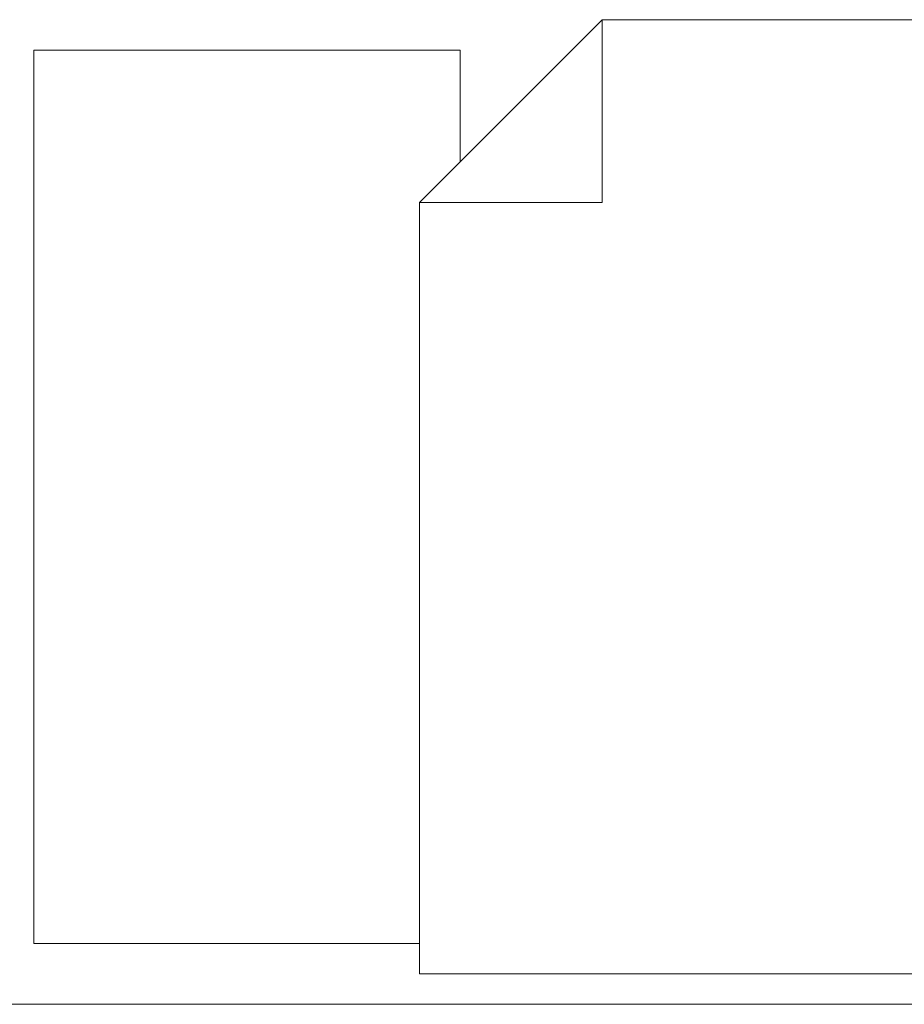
# Model space of a CAD drawing. Extents: x 100 to 2982, y 37 to 2050.
# Tile 32 of 135: x 671 to 758, y 929 to 1026. Entities that reach past the tile are written whole.
import ezdxf
from ezdxf.xclip import XClip

# ---------------------------------------------------------------- set-up
doc = ezdxf.new("R2010")
doc.units = 0
doc.header["$MEASUREMENT"] = 0
doc.header["$XCLIPFRAME"] = 0
doc.layers.add('320-W Umeblowanie', color=7, linetype='Continuous')
doc.layers.add('820-G Rysunki Obrazki', color=7, linetype='Continuous')

# ---------------------------------------------------------------- blocks, each defined once
blk = doc.blocks.new('Rysunek_1_1', base_point=(-18316.349, -206.526))
at = {"layer": '320-W Umeblowanie', "color": 4, "linetype": 'Continuous', "lineweight": 13, "ltscale": 0.2}
for p, q in [((728.302, 1026.009), (728.302, 1008.009)), ((710.302, 1008.009), (728.302, 1008.009)), ((666.302, 929.009), (896.302, 929.009))]:
    blk.add_line(p, q, dxfattribs=at)
at = {"layer": '320-W Umeblowanie', "color": 4, "linetype": 'Continuous', "lineweight": 13, "ltscale": 0.2, "flags": 128}
for points in [[(893.302, 932.009), (893.302, 1026.009), (728.302, 1026.009), (710.302, 1008.009), (710.302, 932.009)], [(710.302, 1008.009), (714.302, 1012.009), (714.302, 1023.009), (672.302, 1023.009), (672.302, 935.009), (710.302, 935.009)]]:
    blk.add_lwpolyline(points, close=True, dxfattribs=at)

msp = doc.modelspace()

# ---------------------------------------------------------------- block references
at = {"layer": '820-G Rysunki Obrazki', "color": 65, "linetype": 'Continuous', "lineweight": 13, "ltscale": 0.2}
ref = msp.add_blockref('Rysunek_1_1', (-18316.349, -206.526), dxfattribs=at)
XClip(ref).set_block_clipping_path([(244.527027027, 76.8014120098), (2570.9054054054, 2022.1162324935)])

doc.saveas('drawing.dxf')
